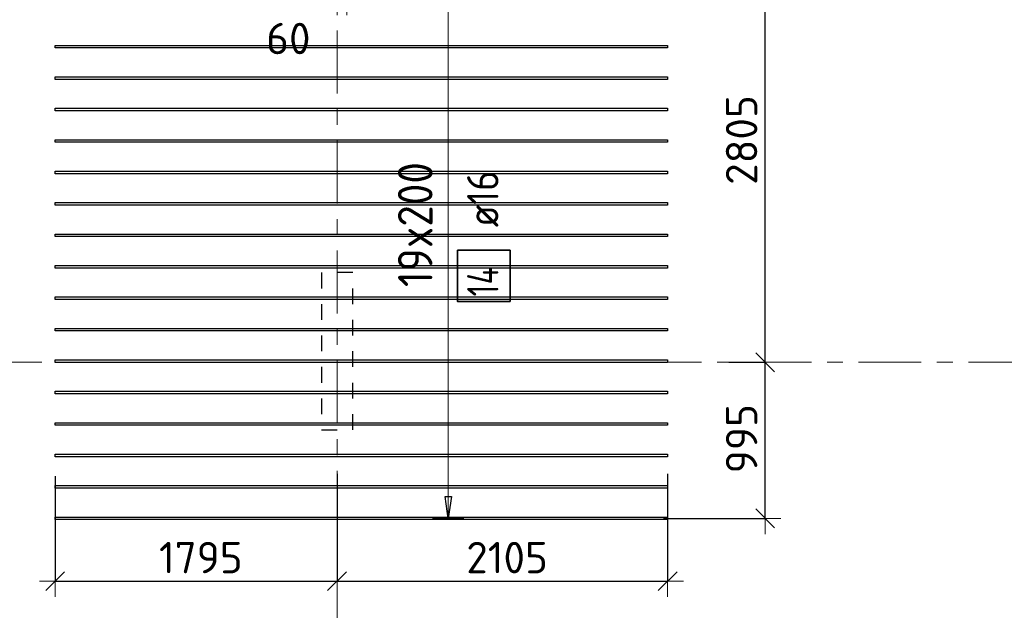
# Model space of a CAD drawing. Header units: metres. Extents: x -38 to 98, y -15 to 21.
# Tile 37 of 147: x 52.93 to 59.2, y 1.72 to 5.48. Entities that reach past the tile are written whole.
import ezdxf

# ---------------------------------------------------------------- set-up
doc = ezdxf.new("R2010")
doc.units = ezdxf.units.M
doc.header["$PDMODE"] = 65
for name, pattern in [('______11', [0.5, 0.4, -0.05, 0, -0.05]), ('______2', [0.0405, 0.03, -0.0105]), ('______5', [1.1, 0.8, -0.1, 0.1, -0.1])]:
    doc.linetypes.add(name, pattern=pattern)
doc.layers.add('XR$1$Осевая линия (1)', color=7, linetype='______5', lineweight=13)
doc.layers.add('XR$4$Размерная линия (1)', color=7, linetype='Continuous', lineweight=13)
doc.layers.add('XR$4$Арм.стержн.Доп. Арм верхн.зоны Х', color=7, linetype='Continuous', lineweight=35, true_color=0x8c8cff)
doc.layers.add('XR$6$Стена_ бетон несущ.', color=7, linetype='Continuous', lineweight=70, true_color=0xb4b496)
doc.styles.add('ISOCPEUR', font='txt')
doc.dimstyles.new('DIMSTYLE_3', dxfattribs={"dimtxt": 0.2, "dimasz": 0.2, "dimexe": 0, "dimexo": 0, "dimgap": 0.1, "dimtad": 2, "dimdec": 0, "dimlfac": 1000, "dimrnd": 5, "dimzin": 12, "dimdsep": 46, "dimtxsty": 'ISOCPEUR', "dimblk1": 'ALL_ML_STRICH', "dimblk2": 'ALL_ML_STRICH', "dimsah": 1, "dimcen": 0, "dimclrd": 7, "dimclre": 256, "dimclrt": 7, "dimadec": 0, "dimazin": 0, "dimtfac": 1, "dimtdec": 0, "dimtix": 1, "dimtmove": 2, "dimatfit": 3, "dimfxl": 0, "dimtzin": 0, "dimlwd": 0, "dimlwe": -3, "dimarcsym": 0})
doc.dimstyles.new('DIMSTYLE_34', dxfattribs={"dimtxt": 0.2, "dimasz": 0.2, "dimexe": 0, "dimexo": 0, "dimgap": 0.1, "dimtad": 0, "dimdec": 0, "dimlfac": 1000, "dimrnd": 5, "dimzin": 12, "dimdsep": 46, "dimtxsty": 'ISOCPEUR', "dimblk1": 'ALL_ML_STRICH', "dimblk2": 'ALL_ML_STRICH', "dimsah": 1, "dimcen": 0, "dimclrd": 7, "dimclre": 256, "dimclrt": 7, "dimadec": 0, "dimazin": 0, "dimtfac": 1, "dimtdec": 0, "dimtix": 1, "dimtmove": 2, "dimatfit": 3, "dimfxl": 0, "dimtvp": 1.2, "dimtzin": 0, "dimlwd": 0, "dimlwe": -3, "dimarcsym": 0})

# ---------------------------------------------------------------- blocks, each defined once
blk = doc.blocks.new('ALL_ML_STRICH')
at = {"color": 0, "linetype": 'ByBlock', "lineweight": -2}
for p, q in [((0, -0.5), (0, 0.5)), ((-1, 0), (0.5, 0)), ((-0.3, -0.3), (0.3, 0.3))]:
    blk.add_line(p, q, dxfattribs=at)
blk = doc.blocks.new('*D256')
at = {"layer": 'DEFPOINTS', "color": 7, "linetype": 'Continuous', "lineweight": 13, "transparency": 33554687}
for p in [(55.0118, 6.3162), (54.95, 5.7742), (54.95, 5.6084)]:
    blk.add_point(p, dxfattribs=at)
at = {"layer": 'XR$4$Размерная линия (1)', "color": 9, "linetype": 'Continuous', "lineweight": -2, "true_color": 0xc7c7c7, "transparency": 33554687}
for p, q in [((55.0118, 6.2962), (55.0118, 5.6084)), ((54.95, 5.7542), (54.95, 5.6084))]:
    blk.add_line(p, q, dxfattribs=at)
at = {"layer": 'XR$4$Размерная линия (1)', "color": 7, "linetype": 'Continuous', "lineweight": -2, "transparency": 33554687}
blk.add_line((54.95, 5.6084), (55.0118, 5.6084), dxfattribs=at)
at = {"layer": 'XR$4$Размерная линия (1)', "color": 7, "linetype": 'Continuous', "lineweight": 13, "transparency": 33554687, "xscale": 0.2, "yscale": 0.2, "zscale": 0.2}
blk.add_blockref('ALL_ML_STRICH', (55.0118, 5.6084), dxfattribs=at)
at = {"layer": 'XR$4$Размерная линия (1)', "color": 7, "linetype": 'Continuous', "lineweight": 13, "transparency": 33554687, "xscale": 0.2, "yscale": 0.2, "zscale": 0.2, "rotation": 180}
blk.add_blockref('ALL_ML_STRICH', (54.95, 5.6084), dxfattribs=at)
at = {"layer": 'XR$4$Размерная линия (1)', "color": 7, "linetype": 'Continuous', "lineweight": 13, "transparency": 33554687, "insert": (54.6398, 5.3592), "char_height": 0.2, "width": 0.4, "attachment_point": 5, "style": 'ISOCPEUR'}
blk.add_mtext('\\A1;{60}', dxfattribs=at)
blk = doc.blocks.new('*D441')
at = {"layer": 'DEFPOINTS', "color": 7, "linetype": 'Continuous', "lineweight": 13, "transparency": 33554687}
for p in [(57.4238, 3.3), (57.009, 2.3072), (57.6759, 2.3072)]:
    blk.add_point(p, dxfattribs=at)
at = {"layer": 'XR$4$Размерная линия (1)', "color": 9, "linetype": 'Continuous', "lineweight": -2, "true_color": 0xc7c7c7, "transparency": 33554687}
for p, q in [((57.4438, 3.3), (57.6759, 3.3)), ((57.029, 2.3072), (57.6759, 2.3072))]:
    blk.add_line(p, q, dxfattribs=at)
at = {"layer": 'XR$4$Размерная линия (1)', "color": 7, "linetype": 'Continuous', "lineweight": -2, "transparency": 33554687}
blk.add_line((57.6759, 2.3072), (57.6759, 3.3), dxfattribs=at)
at = {"layer": 'XR$4$Размерная линия (1)', "color": 7, "linetype": 'Continuous', "lineweight": 13, "transparency": 33554687, "xscale": 0.2, "yscale": 0.2, "zscale": 0.2}
for p, rotation in [((57.6759, 3.3), 90), ((57.6759, 2.3072), 270)]:
    blk.add_blockref('ALL_ML_STRICH', p, dxfattribs=dict(at, rotation=rotation))
at = {"layer": 'XR$4$Размерная линия (1)', "color": 7, "linetype": 'Continuous', "lineweight": 13, "transparency": 33554687, "insert": (57.5259, 2.8136), "char_height": 0.2, "width": 0.6, "attachment_point": 5, "rotation": 90, "style": 'ISOCPEUR'}
blk.add_mtext('\\A1;{995}', dxfattribs=at)
blk = doc.blocks.new('*D442')
at = {"layer": 'DEFPOINTS', "color": 7, "linetype": 'Continuous', "lineweight": 13, "transparency": 33554687}
for p in [(56.8916, 6.1072), (57.4238, 3.3), (57.6759, 3.3)]:
    blk.add_point(p, dxfattribs=at)
at = {"layer": 'XR$4$Размерная линия (1)', "color": 9, "linetype": 'Continuous', "lineweight": -2, "true_color": 0xc7c7c7, "transparency": 33554687}
for p, q in [((56.9116, 6.1072), (57.6759, 6.1072)), ((57.4438, 3.3), (57.6759, 3.3))]:
    blk.add_line(p, q, dxfattribs=at)
at = {"layer": 'XR$4$Размерная линия (1)', "color": 7, "linetype": 'Continuous', "lineweight": -2, "transparency": 33554687}
blk.add_line((57.6759, 3.3), (57.6759, 6.1072), dxfattribs=at)
at = {"layer": 'XR$4$Размерная линия (1)', "color": 7, "linetype": 'Continuous', "lineweight": 13, "transparency": 33554687, "xscale": 0.2, "yscale": 0.2, "zscale": 0.2}
for p, rotation in [((57.6759, 6.1072), 90), ((57.6759, 3.3), 270)]:
    blk.add_blockref('ALL_ML_STRICH', p, dxfattribs=dict(at, rotation=rotation))
at = {"layer": 'XR$4$Размерная линия (1)', "color": 7, "linetype": 'Continuous', "lineweight": 13, "transparency": 33554687, "insert": (57.5259, 4.7136), "char_height": 0.2, "width": 0.8, "attachment_point": 5, "rotation": 90, "style": 'ISOCPEUR'}
blk.add_mtext('\\A1;{2805}', dxfattribs=at)
blk = doc.blocks.new('*D448')
at = {"layer": 'DEFPOINTS', "color": 7, "linetype": 'Continuous', "lineweight": 13, "transparency": 33554687}
for p in [(53.155, 2.5948), (54.95, 2.611), (53.155, 1.9077)]:
    blk.add_point(p, dxfattribs=at)
at = {"layer": 'XR$4$Размерная линия (1)', "color": 9, "linetype": 'Continuous', "lineweight": -2, "true_color": 0xc7c7c7, "transparency": 33554687}
for p, q in [((53.155, 2.5748), (53.155, 1.9077)), ((54.95, 2.591), (54.95, 1.9077))]:
    blk.add_line(p, q, dxfattribs=at)
at = {"layer": 'XR$4$Размерная линия (1)', "color": 7, "linetype": 'Continuous', "lineweight": -2, "transparency": 33554687}
blk.add_line((53.155, 1.9077), (54.95, 1.9077), dxfattribs=at)
at = {"layer": 'XR$4$Размерная линия (1)', "color": 7, "linetype": 'Continuous', "lineweight": 13, "transparency": 33554687, "xscale": 0.2, "yscale": 0.2, "zscale": 0.2, "rotation": 180}
blk.add_blockref('ALL_ML_STRICH', (53.155, 1.9077), dxfattribs=at)
at = {"layer": 'XR$4$Размерная линия (1)', "color": 7, "linetype": 'Continuous', "lineweight": 13, "transparency": 33554687, "xscale": 0.2, "yscale": 0.2, "zscale": 0.2}
blk.add_blockref('ALL_ML_STRICH', (54.95, 1.9077), dxfattribs=at)
at = {"layer": 'XR$4$Размерная линия (1)', "color": 7, "linetype": 'Continuous', "lineweight": 13, "transparency": 33554687, "insert": (54.0825, 2.0577), "char_height": 0.2, "width": 0.8, "attachment_point": 5, "style": 'ISOCPEUR'}
blk.add_mtext('\\A1;{1795}', dxfattribs=at)
blk = doc.blocks.new('*D449')
at = {"layer": 'DEFPOINTS', "color": 7, "linetype": 'Continuous', "lineweight": 13, "transparency": 33554687}
for p in [(54.95, 2.611), (57.055, 2.611), (54.95, 1.9077)]:
    blk.add_point(p, dxfattribs=at)
at = {"layer": 'XR$4$Размерная линия (1)', "color": 9, "linetype": 'Continuous', "lineweight": -2, "true_color": 0xc7c7c7, "transparency": 33554687}
for p, q in [((54.95, 2.591), (54.95, 1.9077)), ((57.055, 2.591), (57.055, 1.9077))]:
    blk.add_line(p, q, dxfattribs=at)
at = {"layer": 'XR$4$Размерная линия (1)', "color": 7, "linetype": 'Continuous', "lineweight": -2, "transparency": 33554687}
blk.add_line((54.95, 1.9077), (57.055, 1.9077), dxfattribs=at)
at = {"layer": 'XR$4$Размерная линия (1)', "color": 7, "linetype": 'Continuous', "lineweight": 13, "transparency": 33554687, "xscale": 0.2, "yscale": 0.2, "zscale": 0.2, "rotation": 180}
blk.add_blockref('ALL_ML_STRICH', (54.95, 1.9077), dxfattribs=at)
at = {"layer": 'XR$4$Размерная линия (1)', "color": 7, "linetype": 'Continuous', "lineweight": 13, "transparency": 33554687, "xscale": 0.2, "yscale": 0.2, "zscale": 0.2}
blk.add_blockref('ALL_ML_STRICH', (57.055, 1.9077), dxfattribs=at)
at = {"layer": 'XR$4$Размерная линия (1)', "color": 7, "linetype": 'Continuous', "lineweight": 13, "transparency": 33554687, "insert": (56.0325, 2.0577), "char_height": 0.2, "width": 0.8, "attachment_point": 5, "style": 'ISOCPEUR'}
blk.add_mtext('\\A1;{2105}', dxfattribs=at)

msp = doc.modelspace()

# ---------------------------------------------------------------- linework, layer by layer
at = {"layer": 'XR$1$Осевая линия (1)', "color": 253, "linetype": '______11', "lineweight": 13, "true_color": 0xa0a0a0, "transparency": 33554687}
for p, q in [((54.95, -3.39), (54.95, 8.98)), ((-2.63, 3.3), (62.6, 3.3))]:
    msp.add_line(p, q, dxfattribs=at)
at = {"layer": 'XR$4$Арм.стержн.Доп. Арм верхн.зоны Х', "color": 7, "linetype": 'Continuous', "lineweight": 13, "transparency": 33554687}
for q in [(55.6578, 6.1072), (55.6578, 2.3072)]:
    msp.add_line((55.6578, 2.3072), q, dxfattribs=at)
at = {"layer": 'XR$4$Арм.стержн.Доп. Арм верхн.зоны Х', "color": 7, "linetype": 'Continuous', "lineweight": 25, "transparency": 33554687}
for p, q in [((55.6578, 2.3072), (55.6378, 2.4472)), ((55.6378, 2.4472), (55.6778, 2.4472)), ((55.6778, 2.4472), (55.6578, 2.3072))]:
    msp.add_line(p, q, dxfattribs=at)
at = {"layer": 'XR$4$Арм.стержн.Доп. Арм верхн.зоны Х', "color": 253, "linetype": 'Continuous', "lineweight": -3, "true_color": 0xa0a0a0, "transparency": 33554687}
for q in [(55.5578, 2.3072), (55.7578, 2.3072)]:
    msp.add_line((55.6578, 2.3072), q, dxfattribs=at)
at = {"layer": 'XR$4$Арм.стержн.Доп. Арм верхн.зоны Х', "color": 7, "linetype": 'Continuous', "lineweight": 25, "transparency": 33554687}
for points in [[(57.055, 5.2992), (53.155, 5.2992), (53.155, 5.3152), (57.055, 5.3152), (57.055, 5.2992)], [(57.055, 5.0992), (53.155, 5.0992), (53.155, 5.1152), (57.055, 5.1152), (57.055, 5.0992)], [(57.055, 4.8992), (53.155, 4.8992), (53.155, 4.9152), (57.055, 4.9152), (57.055, 4.8992)], [(57.055, 4.6992), (53.155, 4.6992), (53.155, 4.7152), (57.055, 4.7152), (57.055, 4.6992)], [(57.055, 4.4992), (53.155, 4.4992), (53.155, 4.5152), (57.055, 4.5152), (57.055, 4.4992)], [(57.055, 4.2992), (53.155, 4.2992), (53.155, 4.3152), (57.055, 4.3152), (57.055, 4.2992)], [(57.055, 4.0992), (53.155, 4.0992), (53.155, 4.1152), (57.055, 4.1152), (57.055, 4.0992)], [(57.055, 3.8992), (53.155, 3.8992), (53.155, 3.9152), (57.055, 3.9152), (57.055, 3.8992)], [(57.055, 3.6992), (53.155, 3.6992), (53.155, 3.7152), (57.055, 3.7152), (57.055, 3.6992)], [(57.055, 3.4992), (53.155, 3.4992), (53.155, 3.5152), (57.055, 3.5152), (57.055, 3.4992)], [(57.055, 3.2992), (53.155, 3.2992), (53.155, 3.3152), (57.055, 3.3152), (57.055, 3.2992)], [(57.055, 3.0992), (53.155, 3.0992), (53.155, 3.1152), (57.055, 3.1152), (57.055, 3.0992)], [(57.055, 2.8992), (53.155, 2.8992), (53.155, 2.9152), (57.055, 2.9152), (57.055, 2.8992)], [(57.055, 2.6992), (53.155, 2.6992), (53.155, 2.7152), (57.055, 2.7152), (57.055, 2.6992)], [(57.055, 2.4992), (53.155, 2.4992), (53.155, 2.5152), (57.055, 2.5152), (57.055, 2.4992)], [(57.055, 2.2992), (53.155, 2.2992), (53.155, 2.3152), (57.055, 2.3152), (57.055, 2.2992)]]:
    msp.add_lwpolyline(points, dxfattribs=at)
at = {"layer": 'XR$4$Арм.стержн.Доп. Арм верхн.зоны Х', "color": 7, "linetype": 'Continuous', "lineweight": 35, "transparency": 33554687}
msp.add_lwpolyline([(56.0511, 3.6855), (56.0511, 4.0122), (55.7178, 4.0122), (55.7178, 3.6855), (56.0511, 3.6855)], dxfattribs=at)
at = {"layer": 'XR$6$Стена_ бетон несущ.', "color": 253, "linetype": '______2', "lineweight": -3, "true_color": 0xa0a0a0, "transparency": 33554687}
for p, q in [((55.05, 3.87), (54.85, 3.87)), ((54.85, 3.87), (54.85, 2.87)), ((55.05, 2.87), (55.05, 3.87)), ((54.85, 2.87), (55.05, 2.87))]:
    msp.add_line(p, q, dxfattribs=at)

# ---------------------------------------------------------------- texts
at = {"layer": 'XR$4$Арм.стержн.Доп. Арм верхн.зоны Х', "color": 7, "linetype": 'Continuous', "lineweight": 13, "transparency": 33554687, "insert": (55.5578, 3.7782), "char_height": 0.22, "width": 0.979318, "attachment_point": 7, "rotation": 90, "style": 'ISOCPEUR'}
msp.add_mtext('\\W0.91;19x200', dxfattribs=at)
at = {"layer": 'XR$4$Арм.стержн.Доп. Арм верхн.зоны Х', "color": 7, "linetype": 'Continuous', "lineweight": 25, "transparency": 33554687, "char_height": 0.2, "attachment_point": 7, "rotation": 90, "style": 'ISOCPEUR'}
for s, insert, width in [('\\W0.89; ø16 ', (55.9778, 4.0455), 0.749105), ('\\W0.76;14', (55.9778, 3.7189), 0.336375)]:
    msp.add_mtext(s, dxfattribs=dict(at, insert=insert, width=width))

# ---------------------------------------------------------------- dimensions: what is measured, and where the dimension line sits
at = {"layer": 'XR$4$Размерная линия (1)', "color": 7, "linetype": 'Continuous', "lineweight": 13, "transparency": 33554687}
for base, p1, p2, dimstyle, picture, middle in [((55.0118, 5.6084), (54.95, 5.7542), (55.0118, 6.2962), 'DIMSTYLE_34', '*D256', (54.6398, 5.3592)), ((54.95, 1.9077), (53.155, 2.5748), (54.95, 2.591), 'DIMSTYLE_3', '*D448', (54.0825, 2.0577)), ((57.055, 1.9077), (54.95, 2.591), (57.055, 2.591), 'DIMSTYLE_3', '*D449', (56.0325, 2.0577))]:
    dim = msp.add_linear_dim(base=base, p1=p1, p2=p2, dimstyle=dimstyle, override={"dimpost": '<>', "dimclrd": 7, "dimclre": 9, "dimclrt": 7, "dimlwd": 0, "dimlwe": 65533}, dxfattribs=at)
    dim.commit()
    dim.dimension.update_dxf_attribs({"geometry": picture, "text_midpoint": middle, "dimtype": 160})
for base, p1, p2, picture, middle in [((57.6759, 6.1072), (57.4438, 3.3), (56.9116, 6.1072), '*D442', (57.5259, 4.7136)), ((57.6759, 3.3), (57.029, 2.3072), (57.4438, 3.3), '*D441', (57.5259, 2.8136))]:
    dim = msp.add_linear_dim(base=base, p1=p1, p2=p2, angle=90, dimstyle='DIMSTYLE_3', override={"dimpost": '<>', "dimclrd": 7, "dimclre": 9, "dimclrt": 7, "dimlwd": 0, "dimlwe": 65533}, dxfattribs=at)
    dim.commit()
    dim.dimension.update_dxf_attribs({"geometry": picture, "text_midpoint": middle, "dimtype": 160})

doc.saveas('drawing.dxf')
